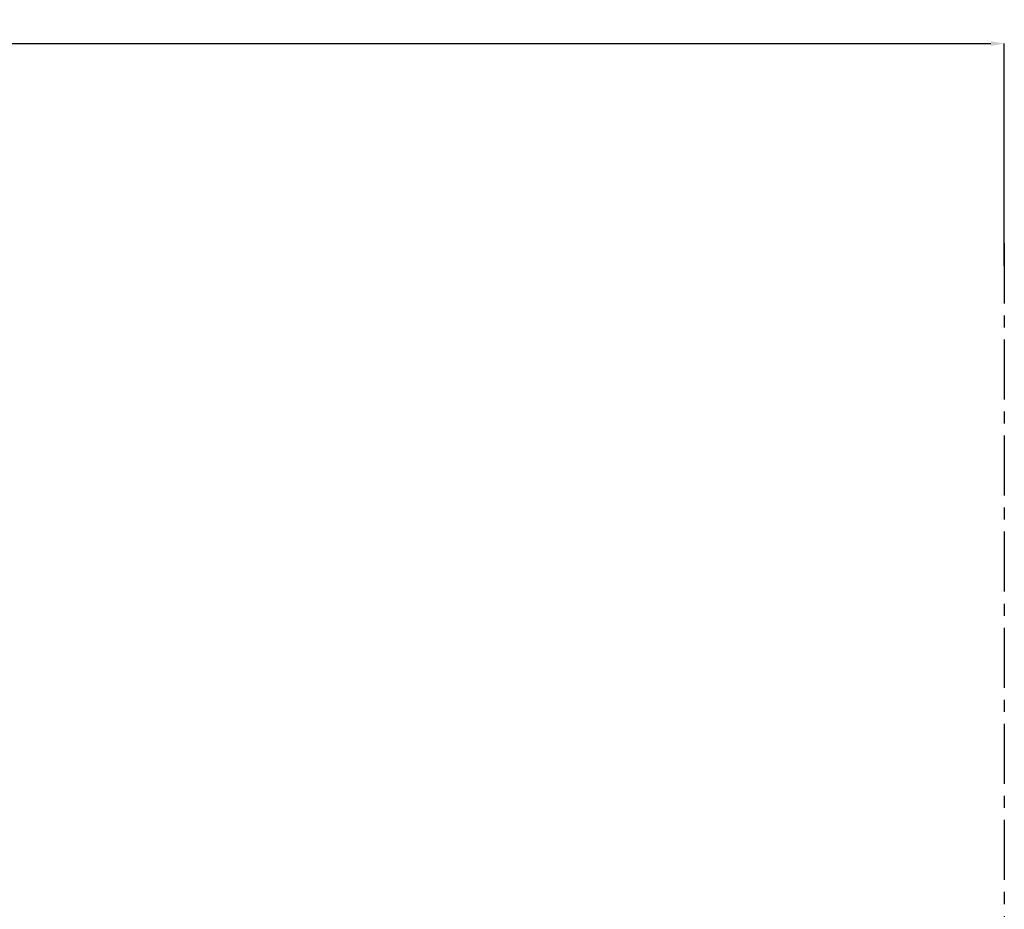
# Model space of a CAD drawing. Header units: inches. Extents: x 0 to 1544102, y -512776 to 23144100.
# Tile 59 of 74: x 196453 to 233346, y -161435 to -128112. Entities that reach past the tile are written whole.
import ezdxf

# ---------------------------------------------------------------- set-up
doc = ezdxf.new("R2010")
doc.units = ezdxf.units.IN
doc.header["$LTSCALE"] = 1800
doc.header["$MEASUREMENT"] = 0
doc.linetypes.add('CENTER', pattern=[2, 1.25, -0.25, 0.25, -0.25])
doc.layers.add('DIM', color=4, linetype='Continuous')
doc.layers.add('GRID', color=251, linetype='CENTER')
doc.styles.add('ROMANC', font='ROMANC.SHX')
doc.dimstyles.new('K2', dxfattribs={"dimtxt": 600, "dimasz": 400, "dimexe": 200, "dimexo": 200, "dimgap": 200, "dimtad": 1, "dimdec": 0, "dimzin": 0, "dimdsep": 46, "dimtxsty": 'ROMANC', "dimcen": 0.09, "dimclrd": 256, "dimclrt": 4, "dimadec": 0, "dimazin": 0, "dimtfac": 1, "dimtdec": 0, "dimtofl": 0, "dimtmove": 1, "dimatfit": 3, "dimfxl": 0.18, "dimtolj": 1, "dimtzin": 0, "dimarcsym": 0})

# ---------------------------------------------------------------- blocks, each defined once
blk = doc.blocks.new('*D294')
at = {"layer": 'DIM', "color": 0, "lineweight": -2, "transparency": 16777216}
for p, q in [((110846, -135036), (110846, -129006)), ((233346, -137335), (233346, -129006))]:
    blk.add_line(p, q, dxfattribs=at)
at = {"layer": 'DIM', "lineweight": -2, "transparency": 16777216}
blk.add_line((111346, -129006), (232846, -129006), dxfattribs=at)
at = {"layer": 'DIM', "transparency": 16777216}
for points in [[(111346, -128922), (111346, -129089), (110846, -129006)], [(232846, -128922), (232846, -129089), (233346, -129006)]]:
    blk.add_solid(points, dxfattribs=at)
at = {"layer": 'DIM', "color": 4, "transparency": 16777216, "insert": (172096, -128506), "char_height": 600, "attachment_point": 5, "style": 'ROMANC'}
blk.add_mtext('\\A1;122500', dxfattribs=at)

msp = doc.modelspace()

# ---------------------------------------------------------------- linework, layer by layer
at = {"layer": 'GRID'}
msp.add_line((233345.97, -136486.96), (233345.97, -176249.92), dxfattribs=at)

# ---------------------------------------------------------------- dimensions: what is measured, and where the dimension line sits
at = {"layer": 'DIM'}
dim = msp.add_linear_dim(base=(233345.97, -129005.8), p1=(110845.97, -135035.61), p2=(233345.97, -137335.43), dimstyle='K2', override={"dimasz": 500, "dimexe": 0, "dimexo": 0}, dxfattribs=at)
dim.commit()
dim.dimension.update_dxf_attribs({"geometry": '*D294', "text_midpoint": (172095.97, -128505.8)})

doc.saveas('drawing.dxf')
